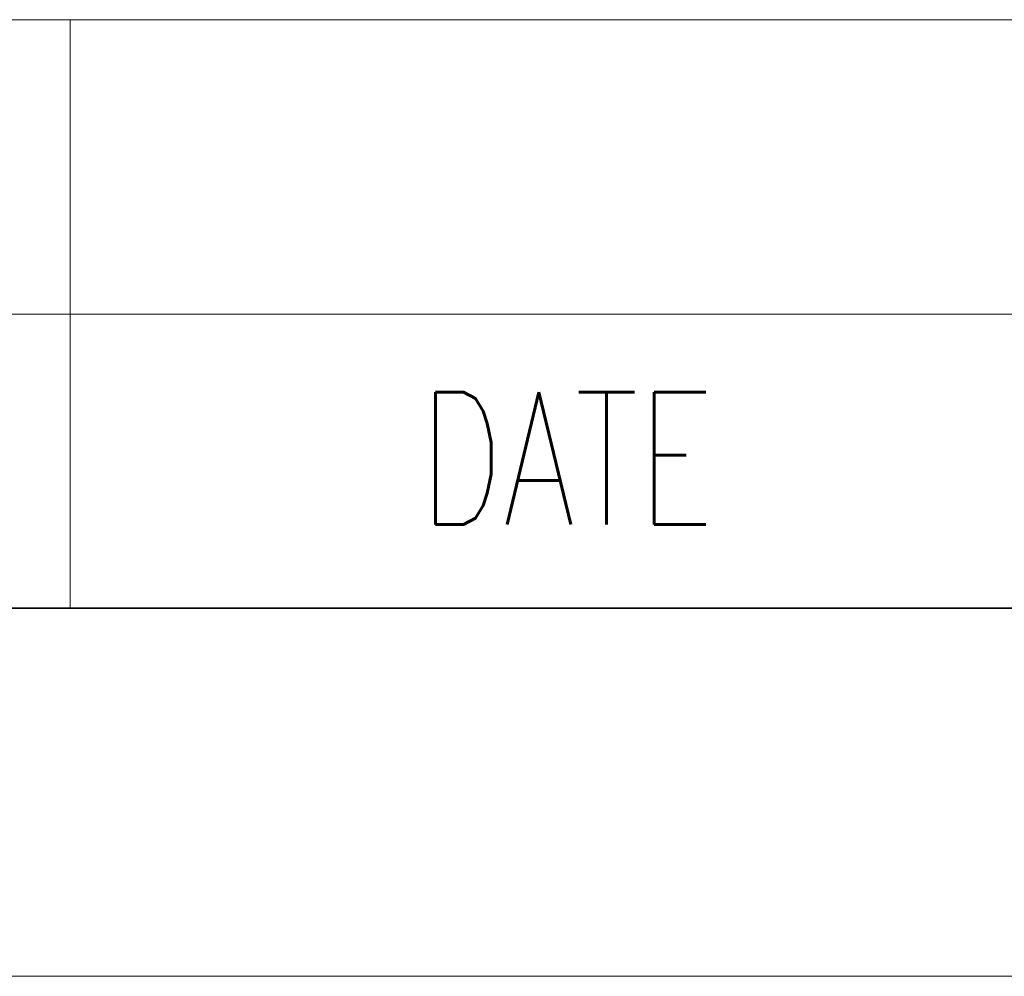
# Model space of a CAD drawing. Header units: millimetres. Extents: x 6 to 292, y 26 to 225.
# Tile 8 of 26: x 152 to 166, y 26 to 39. Entities that reach past the tile are written whole.
import ezdxf
from ezdxf.enums import TextEntityAlignment as Align

# ---------------------------------------------------------------- set-up
doc = ezdxf.new("R2010")
doc.units = ezdxf.units.MM
for name, color, linetype in [('图框', 7, 'Continuous'), ('细实线', 7, 'Continuous'), ('轮廓线', 7, 'Continuous')]:
    doc.layers.add(name, color=color, linetype=linetype)
doc.styles.add('SEACAD_romans_shx', font='romans.shx', dxfattribs={"width": 0.8})

# ---------------------------------------------------------------- blocks, each defined once
blk = doc.blocks.new('SE6')
at = {"layer": '细实线', "color": 7, "linetype": 'Continuous', "lineweight": 13}
for p, q in [((153.001, 17.997), (153.001, 13.997)), ((65.001, 13.997), (167.001, 13.997)), ((153.001, 13.997), (153.001, 9.997))]:
    blk.add_line(p, q, dxfattribs=at)
blk.add_lwpolyline([(65.001, 9.997), (65.001, 17.997), (167.001, 17.997), (167.001, 9.997), (65.001, 9.997)], dxfattribs=at)
at = {"layer": '细实线', "color": 7, "linetype": 'Continuous', "lineweight": 5, "style": 'SEACAD_romans_shx', "width": 0.7}
blk.add_text('DATE', height=1.8, dxfattribs=at).set_placement((157.751, 12.937), align=Align.TOP_LEFT)
blk = doc.blocks.new('A4-drawing_frame')
at = {"layer": '细实线', "color": 7, "linetype": 'Continuous', "lineweight": 13}
blk.add_line((-286.5, 0), (0, 0), dxfattribs=at)
at = {"layer": '轮廓线', "color": 7, "linetype": 'Continuous', "lineweight": 35}
blk.add_line((-282, 5), (-5, 5), dxfattribs=at)

msp = doc.modelspace()

# ---------------------------------------------------------------- block references
at = {"layer": '图框', "color": 7}
msp.add_blockref('A4-drawing_frame', (292, 25.671), dxfattribs=at)
at = {"layer": '细实线'}
msp.add_blockref('SE6', (0, 20.671), dxfattribs=at)

doc.saveas('drawing.dxf')
